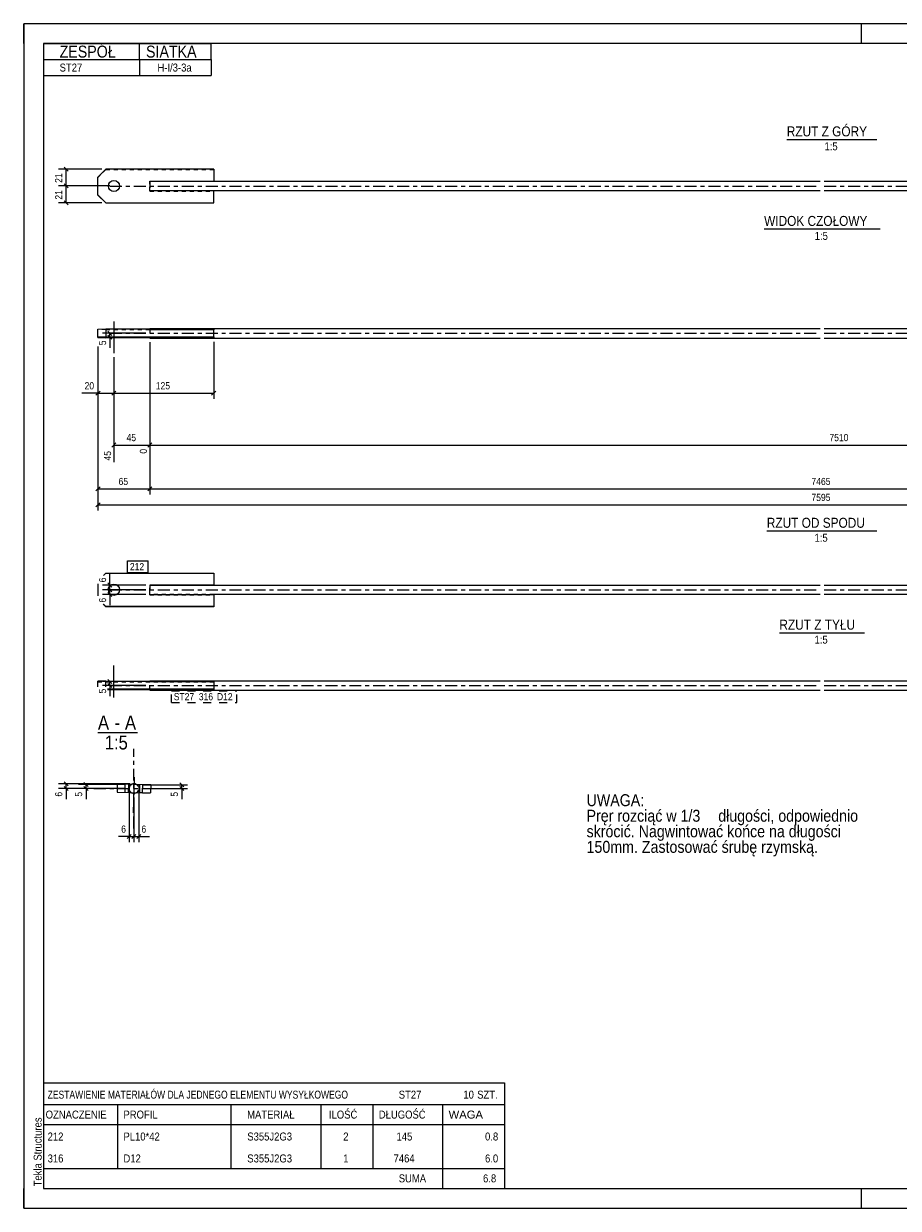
# Model space of a CAD drawing. Header units: millimetres. Extents: x 0 to 420, y 0 to 297.
# Tile 1 of 2: x 0 to 219, y 0 to 297. Entities that reach past the tile are written whole.
import ezdxf

# ---------------------------------------------------------------- set-up
doc = ezdxf.new("R2010")
doc.units = ezdxf.units.MM
for name, pattern in [('XKITLINE00', [0]), ('XKITLINE01', [4, 1, -1, 1, -1]), ('XKITLINE02', [4, 2, -2]), ('XKITLINE03', [6, 3, -1, 1, -1])]:
    doc.linetypes.add(name, pattern=pattern)
for name, color, linetype, lineweight in [('Arkusz rysunku', 3, 'Continuous', 0), ('Element', 2, 'Continuous', 0), ('Inny typ obiektu', 7, 'Continuous', 0), ('Tekst', 7, 'Continuous', 0), ('Wymiar', 4, 'Continuous', 0), ('Znak elementu', 2, 'Continuous', 0), ('Śruba', 3, 'Continuous', 0)]:
    doc.layers.add(name, color=color, linetype=linetype, lineweight=lineweight)
doc.styles.add('ARIAL', font='ARIAL.TTF')

msp = doc.modelspace()

# ---------------------------------------------------------------- linework, layer by layer
at = {"layer": 'Arkusz rysunku', "linetype": 'XKITLINE00', "lineweight": 0}
for p, q in [((420, 297), (0, 297)), ((0, 297), (0, 0)), ((0, 292), (0, 297)), ((5, 297), (0, 297)), ((210, 292), (210, 297)), ((415, 292), (5, 292)), ((5, 292), (5, 5)), ((0, 0), (0, 5)), ((5, 5), (415, 5)), ((210, 0), (210, 5)), ((0, 0), (420, 0))]:
    msp.add_line(p, q, dxfattribs=at)
at = {"layer": 'Element', "linetype": 'XKITLINE00', "lineweight": 0}
for p, q in [((18.62, 258.5), (20.62, 260.5)), ((18.62, 254.05), (18.62, 258.5)), ((47.62, 260.5), (20.62, 260.5)), ((47.62, 260.5), (47.62, 257.48)), ((31.62, 256.79), (31.62, 257.5)), ((31.62, 257.5), (47.62, 257.5)), ((31.62, 257.48), (199.62, 257.48)), ((31.62, 256.79), (31.62, 255.82)), ((31.62, 255.1), (31.62, 255.82)), ((200.62, 257.48), (368.62, 257.48)), ((18.62, 254.1), (20.62, 252.1)), ((20.62, 252.05), (18.62, 254.05)), ((47.62, 255.1), (31.62, 255.1)), ((47.62, 252.05), (47.62, 255.1)), ((199.62, 255.08), (47.62, 255.08)), ((352.62, 255.08), (200.62, 255.08)), ((20.62, 252.1), (47.62, 252.1)), ((20.62, 252.1), (20.62, 252.05)), ((20.62, 252.05), (47.62, 252.05)), ((18.62, 220.42), (20.62, 220.47)), ((18.62, 218.32), (18.62, 220.42)), ((20.62, 220.47), (47.62, 220.47)), ((20.62, 220.47), (20.62, 218.47)), ((31.62, 220.57), (199.62, 220.57)), ((31.62, 220.47), (31.62, 220.57)), ((47.62, 218.4), (47.62, 220.47)), ((200.62, 220.57), (368.62, 220.57)), ((20.62, 218.47), (18.62, 218.42)), ((18.62, 218.32), (20.62, 218.27)), ((20.62, 218.47), (47.62, 218.47)), ((31.62, 218.27), (20.62, 218.27)), ((31.62, 218.4), (31.62, 218.38)), ((31.62, 218.4), (47.62, 218.4)), ((31.62, 218.17), (31.62, 218.38)), ((31.62, 218.17), (199.62, 218.17)), ((200.62, 218.17), (368.62, 218.17)), ((20.62, 159.27), (19.99, 158.64)), ((20.62, 159.27), (47.62, 159.27)), ((47.62, 159.27), (47.62, 156.27)), ((18.62, 156.58), (18.62, 153.56)), ((31.62, 156.27), (31.62, 155.56)), ((47.62, 156.27), (31.62, 156.27)), ((31.62, 156.25), (199.62, 156.25)), ((31.62, 154.59), (31.62, 155.56)), ((31.62, 153.87), (31.62, 154.59)), ((47.62, 156.27), (47.62, 156.25)), ((200.62, 156.25), (368.62, 156.25)), ((20.62, 150.82), (19.94, 151.5)), ((19.99, 151.5), (20.62, 150.87)), ((31.62, 153.87), (47.62, 153.87)), ((47.62, 153.87), (47.62, 150.87)), ((199.62, 153.85), (47.62, 153.85)), ((352.62, 153.85), (200.62, 153.85)), ((20.62, 150.82), (20.62, 150.87)), ((47.62, 150.87), (20.62, 150.87)), ((47.62, 150.82), (20.62, 150.82)), ((47.62, 150.87), (47.62, 150.82)), ((20.62, 132.18), (18.62, 132.13)), ((18.62, 130.76), (18.62, 132.13)), ((20.62, 130.76), (20.62, 132.18)), ((20.62, 132.18), (47.62, 132.18)), ((31.62, 132.28), (199.62, 132.28)), ((31.62, 132.28), (31.62, 132.18)), ((47.62, 132.18), (47.62, 130.18)), ((200.62, 132.28), (368.62, 132.28)), ((47.62, 130.18), (21.02, 130.18)), ((31.62, 129.98), (21.02, 129.98)), ((31.62, 130.09), (31.62, 130.11)), ((31.62, 130.11), (47.62, 130.11)), ((31.62, 129.88), (31.62, 130.09)), ((31.62, 129.88), (199.62, 129.88)), ((47.62, 130.11), (47.62, 130.18)), ((200.62, 129.88), (368.62, 129.88)), ((23.45, 106.33), (23.4, 104.33)), ((23.4, 104.33), (29.8, 104.18)), ((31.84, 106.13), (23.45, 106.33)), ((25.4, 104.28), (25.45, 106.28)), ((29.8, 104.18), (29.84, 106.18)), ((29.8, 104.18), (31.8, 104.13)), ((31.84, 106.13), (31.8, 104.13))]:
    msp.add_line(p, q, dxfattribs=at)
at = {"layer": 'Element', "linetype": 'XKITLINE01', "lineweight": 0}
for p, q in [((20.62, 260.45), (18.62, 258.45)), ((20.62, 260.5), (20.62, 260.45)), ((20.62, 260.45), (47.62, 260.45)), ((31.62, 257.48), (31.62, 256.79)), ((47.62, 257.45), (31.62, 257.45)), ((31.62, 255.08), (31.62, 257.13)), ((31.62, 256.79), (31.62, 255.82)), ((47.62, 257.48), (47.62, 257.45)), ((47.62, 257.48), (47.62, 257.45)), ((31.62, 255.1), (31.62, 255.05)), ((31.62, 255.1), (31.62, 255.05)), ((47.62, 255.08), (31.62, 255.08)), ((31.62, 255.05), (47.62, 255.05)), ((18.62, 220.32), (18.62, 220.42)), ((20.62, 220.27), (18.62, 220.32)), ((47.62, 220.27), (20.62, 220.27)), ((31.62, 220.57), (31.62, 218.47)), ((47.62, 220.4), (31.62, 220.4)), ((31.62, 220.4), (31.62, 220.34)), ((31.62, 220.4), (31.62, 218.4)), ((31.62, 220.34), (47.62, 220.34)), ((47.62, 220.47), (47.62, 220.4)), ((47.62, 220.34), (47.62, 220.27)), ((18.62, 218.42), (18.62, 218.32)), ((20.62, 218.27), (20.62, 218.47)), ((31.62, 218.38), (31.62, 218.47)), ((31.62, 218.47), (31.62, 218.38)), ((31.62, 218.47), (31.62, 218.4)), ((31.62, 218.38), (31.62, 218.34)), ((47.62, 218.34), (31.62, 218.34)), ((47.62, 218.27), (31.62, 218.27)), ((47.62, 218.47), (47.62, 218.4)), ((47.62, 218.27), (47.62, 218.4)), ((47.62, 218.4), (47.62, 218.34)), ((47.62, 218.34), (47.62, 218.27)), ((20.04, 158.64), (20.62, 159.22)), ((20.62, 159.22), (20.62, 159.27)), ((20.62, 159.22), (47.62, 159.22)), ((31.62, 156.25), (31.62, 155.05)), ((31.62, 156.22), (47.62, 156.22)), ((31.62, 154.59), (31.62, 155.56)), ((31.62, 153.85), (31.62, 154.59)), ((47.62, 156.25), (47.62, 156.22)), ((31.62, 153.82), (31.62, 153.87)), ((47.62, 153.85), (31.62, 153.85)), ((31.62, 153.82), (47.62, 153.82)), ((18.62, 132.02), (20.62, 131.98)), ((20.62, 131.98), (47.62, 131.98)), ((31.62, 130.18), (31.62, 132.28)), ((31.62, 130.05), (31.62, 132.11)), ((31.62, 132.11), (47.62, 132.11)), ((31.62, 132.05), (47.62, 132.05)), ((31.62, 130.23), (31.62, 130.18)), ((31.62, 130.09), (31.62, 130.18)), ((31.62, 130.18), (31.62, 130.09)), ((31.62, 130.05), (31.62, 130.09)), ((47.62, 130.05), (31.62, 130.05)), ((47.62, 129.98), (31.62, 129.98)), ((47.62, 130.18), (47.62, 129.98)), ((47.62, 129.98), (47.62, 130.05)), ((26.45, 106.26), (26.4, 104.26)), ((28.84, 106.2), (28.8, 104.2)), ((29.8, 104.18), (28.8, 104.2))]:
    msp.add_line(p, q, dxfattribs=at)
at = {"layer": 'Element', "linetype": 'XKITLINE03', "lineweight": 0}
for p, q in [((21.62, 256.28), (199.62, 256.28)), ((200.62, 256.28), (378.62, 256.28)), ((21.62, 219.37), (199.62, 219.37)), ((200.62, 219.37), (378.62, 219.37)), ((21.62, 155.05), (199.62, 155.05)), ((200.62, 155.05), (378.62, 155.05)), ((21.62, 131.08), (199.62, 131.08)), ((200.62, 131.08), (378.62, 131.08)), ((27.62, 95.22), (27.62, 115.22)), ((17.62, 105.22), (37.62, 105.22))]:
    msp.add_line(p, q, dxfattribs=at)
at = {"layer": 'Element', "linetype": 'XKITLINE01', "lineweight": 0}
for start, end in [(113.6639, 241.9506), (294.8577, 63.2827)]:
    msp.add_arc((27.62, 105.22), 1.2, start, end, dxfattribs=at)
at = {"layer": 'Element', "linetype": 'XKITLINE00', "lineweight": 0}
for start, end in [(241.9506, 294.8577), (63.2827, 113.6639)]:
    msp.add_arc((27.62, 105.22), 1.2, start, end, dxfattribs=at)
at = {"layer": 'Inny typ obiektu', "linetype": 'XKITLINE00', "lineweight": 0}
for p, q in [((5, 292), (47, 292)), ((5, 292), (5, 288)), ((29, 288), (29, 292)), ((47, 288), (47, 292)), ((5, 288), (47, 288)), ((5, 288), (5, 284)), ((29, 288), (29, 284)), ((47, 288), (47, 284)), ((5, 284), (47, 284)), ((191.26, 268), (213.86, 268)), ((185.58, 245.55), (214.66, 245.55)), ((186.26, 169.87), (213.86, 169.87)), ((189.41, 144.32), (210.71, 144.32)), ((18.62, 119.28), (28.5, 119.28)), ((5, 31.5), (5, 26)), ((5, 31.5), (120.5, 31.5)), ((120.5, 31.5), (120.5, 26)), ((5, 26), (5, 21)), ((5, 26), (120.5, 26)), ((23.5, 26), (23.5, 21)), ((52, 21), (52, 26)), ((74.5, 26), (74.5, 21)), ((87.5, 26), (87.5, 21)), ((105, 26), (105, 21)), ((120.5, 26), (120.5, 21)), ((5, 21), (120.5, 21)), ((5, 21), (5, 15.5)), ((23.5, 21), (23.5, 15.5)), ((52, 15.5), (52, 21)), ((74.5, 21), (74.5, 15.5)), ((87.5, 21), (87.5, 15.5)), ((105, 21), (105, 15.5)), ((120.5, 21), (120.5, 15.5)), ((5, 15.5), (5, 10)), ((23.5, 15.5), (23.5, 10)), ((52, 10), (52, 15.5)), ((74.5, 15.5), (74.5, 10)), ((87.5, 15.5), (87.5, 10)), ((105, 15.5), (105, 10)), ((120.5, 15.5), (120.5, 10)), ((5, 10), (5, 5)), ((5, 10), (120.5, 10)), ((105, 10), (105, 5)), ((120.5, 10), (120.5, 5)), ((5, 5), (120.5, 5))]:
    msp.add_line(p, q, dxfattribs=at)
at = {"layer": 'Wymiar', "linetype": 'XKITLINE00', "lineweight": 0}
for p, q in [((19.62, 260.5), (8.76, 260.5)), ((10.11, 261.01), (11.13, 259.99)), ((10.62, 256.35), (10.62, 260.5)), ((21.62, 256.35), (8.76, 256.35)), ((21.62, 256.35), (8.76, 256.35)), ((10.11, 256.86), (11.13, 255.84)), ((10.11, 256.86), (11.13, 255.84)), ((10.62, 252.1), (10.62, 256.35)), ((10.11, 252.61), (11.13, 251.59)), ((19.62, 252.1), (8.76, 252.1)), ((21.11, 219.88), (22.13, 218.86)), ((30.62, 219.37), (19.76, 219.37)), ((30.62, 218.4), (19.76, 218.4)), ((21.11, 218.91), (22.13, 217.89)), ((21.62, 218.4), (21.62, 219.37)), ((21.62, 218.4), (21.62, 215.71)), ((21.62, 218.4), (21.62, 215.71)), ((31.62, 217.17), (31.62, 178.93)), ((31.62, 217.17), (31.62, 178.93)), ((31.62, 217.17), (31.62, 189.21)), ((31.62, 217.17), (31.62, 189.21)), ((47.62, 217.27), (47.62, 202.93)), ((18.62, 216.03), (18.62, 174.93)), ((18.62, 216.03), (18.62, 178.93)), ((18.62, 216.03), (18.62, 202.93)), ((22.62, 213.37), (22.62, 187.08)), ((22.62, 213.37), (22.62, 202.93)), ((22.62, 213.37), (22.62, 202.93)), ((18.62, 204.37), (14.6, 204.37)), ((18.62, 204.37), (14.6, 204.37)), ((19.13, 204.88), (18.11, 203.86)), ((18.62, 204.37), (22.62, 204.37)), ((23.13, 204.88), (22.11, 203.86)), ((23.13, 204.88), (22.11, 203.86)), ((22.62, 204.37), (47.62, 204.37)), ((48.13, 204.88), (47.11, 203.86)), ((23.13, 191.88), (22.11, 190.86)), ((22.62, 191.37), (31.62, 191.37)), ((32.13, 191.88), (31.11, 190.86)), ((32.13, 191.88), (31.16, 190.91)), ((31.62, 191.37), (377.62, 191.37)), ((19.13, 180.88), (18.11, 179.86)), ((18.62, 180.37), (31.62, 180.37)), ((32.13, 180.88), (31.11, 179.86)), ((32.13, 180.88), (31.11, 179.86)), ((31.62, 180.37), (368.62, 180.37)), ((19.13, 176.88), (18.11, 175.86)), ((18.62, 176.37), (381.62, 176.37)), ((21.62, 156.27), (21.62, 158.95)), ((21.62, 156.27), (21.62, 158.95)), ((30.62, 156.27), (19.76, 156.27)), ((30.62, 155.05), (19.76, 155.05)), ((30.62, 155.05), (19.76, 155.05)), ((21.11, 156.78), (22.13, 155.76)), ((21.11, 155.56), (22.13, 154.54)), ((21.11, 155.56), (22.13, 154.54)), ((21.62, 155.05), (21.62, 156.27)), ((21.62, 153.87), (21.62, 155.05)), ((30.62, 153.87), (19.76, 153.87)), ((21.11, 154.38), (22.13, 153.36)), ((21.62, 153.87), (21.62, 151.19)), ((21.62, 153.87), (21.62, 151.19)), ((30.62, 132.11), (19.76, 132.11)), ((30.62, 131.08), (19.76, 131.08)), ((21.11, 132.61), (22.13, 131.6)), ((21.11, 131.59), (22.13, 130.57)), ((21.62, 131.08), (21.62, 132.11)), ((21.62, 131.08), (21.62, 128.39)), ((21.62, 131.08), (21.62, 128.39)), ((10.11, 106.93), (11.13, 105.91)), ((26.62, 106.42), (8.76, 106.42)), ((25.42, 105.22), (8.76, 105.22)), ((10.11, 105.73), (11.13, 104.71)), ((10.62, 105.22), (10.62, 106.42)), ((10.62, 105.22), (10.62, 102.54)), ((10.62, 105.22), (10.62, 102.54)), ((25.45, 106.26), (13.76, 106.26)), ((25.42, 105.22), (13.76, 105.22)), ((15.11, 106.77), (16.13, 105.75)), ((15.11, 105.73), (16.13, 104.71)), ((15.62, 105.22), (15.62, 106.26)), ((15.62, 105.22), (15.62, 102.54)), ((15.62, 105.22), (15.62, 102.54)), ((26.45, 105.26), (26.45, 91.78)), ((28.84, 105.2), (28.84, 91.78)), ((29.82, 105.22), (41.06, 105.22)), ((29.84, 106.2), (41.06, 106.2)), ((39.11, 106.71), (40.13, 105.69)), ((39.11, 105.73), (40.13, 104.71)), ((39.62, 105.22), (39.62, 106.2)), ((39.62, 105.22), (39.62, 102.54)), ((39.62, 105.22), (39.62, 102.54)), ((27.62, 103.02), (27.62, 91.78)), ((27.62, 103.02), (27.62, 91.78)), ((26.45, 93.22), (23.76, 93.22)), ((26.45, 93.22), (23.76, 93.22)), ((26.95, 93.73), (25.94, 92.71)), ((26.45, 93.22), (27.62, 93.22)), ((28.13, 93.73), (27.11, 92.71)), ((28.13, 93.73), (27.11, 92.71)), ((27.62, 93.22), (28.84, 93.22)), ((29.35, 93.73), (28.34, 92.71)), ((28.84, 93.22), (31.53, 93.22)), ((28.84, 93.22), (31.53, 93.22))]:
    msp.add_line(p, q, dxfattribs=at)
at = {"layer": 'Znak elementu', "linetype": 'XKITLINE00', "lineweight": 0}
for p, q in [((26.02, 162.37), (31.23, 162.37)), ((26.02, 159.37), (26.02, 162.37)), ((31.23, 159.37), (31.23, 162.37)), ((26.02, 159.37), (31.23, 159.37))]:
    msp.add_line(p, q, dxfattribs=at)
at = {"layer": 'Znak elementu', "linetype": 'XKITLINE02', "lineweight": 0}
for p, q in [((37.02, 129.78), (53.45, 129.78)), ((37.02, 126.78), (37.02, 129.78)), ((53.45, 126.78), (53.45, 129.78)), ((37.02, 126.78), (53.45, 126.78))]:
    msp.add_line(p, q, dxfattribs=at)
at = {"layer": 'Śruba', "linetype": 'XKITLINE00', "lineweight": 0}
for p, q in [((22.62, 256.35), (22.62, 256.16)), ((22.62, 222.37), (22.62, 214.37)), ((22.62, 154.97), (22.62, 155.17)), ((22.62, 128.08), (22.62, 136.08)), ((27.69, 108.13), (27.47, 99.13)), ((26.25, 106.26), (26.2, 104.26)), ((29.04, 106.19), (29, 104.19))]:
    msp.add_line(p, q, dxfattribs=at)
for centre in [(22.62, 256.3), (22.62, 155.07)]:
    msp.add_circle(centre, 1.4, dxfattribs=at)

# ---------------------------------------------------------------- texts
at = {"layer": 'Arkusz rysunku', "style": 'ARIAL', "width": 0.85}
msp.add_text('Tekla Structures', height=2, rotation=90, dxfattribs=at).set_placement((4.5, 5.5))
at = {"layer": 'Inny typ obiektu', "style": 'ARIAL'}
for s, height, width, p in [('ZESPÓŁ', 3, 0.85, (9, 288.5)), ('SIATKA', 3, 0.85, (30.66, 288.5)), ('ST27', 2, 0.85, (9, 285)), ('H-I/3-3a', 2, 0.85, (33.52, 285)), ('RZUT Z GÓRY', 2.5, 0.85, (191.26, 268.75)), ('1:5', 2, 0.85, (200.71, 265.25)), ('WIDOK CZOŁOWY', 2.5, 0.85, (185.58, 246.3)), ('1:5', 2, 0.85, (198.27, 242.8)), ('RZUT OD SPODU', 2.5, 0.85, (186.26, 170.62)), ('1:5', 2, 0.85, (198.21, 167.12)), ('RZUT Z TYŁU', 2.5, 0.85, (189.41, 145.07)), ('1:5', 2, 0.85, (198.21, 141.57)), ('A', 3.5, 0.85, (18.62, 120.03)), ('A', 3.5, 0.85, (25.39, 120.03)), ('-', 3.5, 0.85, (22.78, 120.03)), ('1:5', 3.5, 0.85, (20.32, 115.03)), ('ZESTAWIENIE MATERIAŁÓW DLA JEDNEGO ELEMENTU WYSYŁKOWEGO', 2, 0.765, (6, 27.5)), ('ST27', 2, 0.85, (94, 27.5)), ('10', 2, 0.85, (110.2, 27.5)), (' SZT.', 2, 0.85, (113, 27.5)), ('OZNACZENIE', 2, 0.85, (5.5, 22.5)), ('PROFIL', 2, 0.85, (25, 22.5)), ('MATERIAŁ', 2, 0.85, (56, 22.5)), ('ILOŚĆ', 2, 0.85, (76.5, 22.5)), ('DŁUGOŚĆ', 2, 0.85, (89, 22.5)), ('WAGA', 2, 1.008832, (106.5, 22.5)), ('212', 2, 0.85, (6, 17)), ('PL10*42', 2, 0.85, (25, 17)), ('S355J2G3', 2, 0.85, (56.04, 17)), ('2', 2, 0.85, (80.09, 17)), ('145', 2, 0.85, (93.44, 17)), ('0.8', 2, 0.85, (115.63, 17)), ('316', 2, 0.85, (6, 11.5)), ('D12', 2, 0.85, (25, 11.5)), ('S355J2G3', 2, 0.85, (56.04, 11.5)), ('1', 2, 0.85, (80.09, 11.5)), ('7464', 2, 0.85, (92.7, 11.5)), ('6.0', 2, 0.85, (115.63, 11.5)), ('SUMA', 2, 0.85, (94, 6.5)), ('6.8', 2, 0.85, (115.13, 6.5))]:
    msp.add_text(s, height=height, dxfattribs=dict(at, width=width)).set_placement(p)
at = {"layer": 'Tekst', "style": 'ARIAL', "width": 0.85}
for s, p in [('UWAGA:', (141.08, 100.82)), ('Pręr rozciąć w 1/3', (141.08, 96.92)), (' długości, odpowiednio', (173.09, 96.92)), ('skrócić. Nagwintować końce na długości ', (141.08, 93.02)), ('150mm. Zastosować śrubę rzymską.', (141.08, 89.12))]:
    msp.add_text(s, height=3, dxfattribs=at).set_placement(p)
at = {"layer": 'Wymiar', "style": 'ARIAL', "width": 0.85}
for s, p in [('21', (9.66, 257.09)), ('21', (9.66, 252.89)), ('5', (20.66, 216.39)), ('0', (30.9, 189.21)), ('45', (21.9, 187.48)), ('6', (20.66, 156.94)), ('6', (20.66, 151.86)), ('5', (20.66, 129.07)), ('6', (9.66, 103.21)), ('5', (14.66, 103.21)), ('5', (38.66, 103.21))]:
    msp.add_text(s, height=1.8, rotation=90.0002, dxfattribs=at).set_placement(p)
for s, p in [('20', (15.27, 205.33)), ('125', (33.12, 205.33)), ('45', (25.78, 192.33)), ('7510', (201.95, 192.33)), ('65', (23.78, 181.33)), ('7465', (197.45, 181.33)), ('7595', (197.45, 177.33)), ('6', (24.44, 94.18)), ('6', (29.52, 94.18))]:
    msp.add_text(s, height=1.8, dxfattribs=at).set_placement(p)
at = {"layer": 'Znak elementu', "style": 'ARIAL', "width": 0.85}
for s, p in [('212', (26.62, 159.97)), ('ST27', (37.62, 127.38)), ('316', (43.9, 127.38)), ('D12', (48.44, 127.38))]:
    msp.add_text(s, height=1.8, dxfattribs=at).set_placement(p)

doc.saveas('drawing.dxf')
